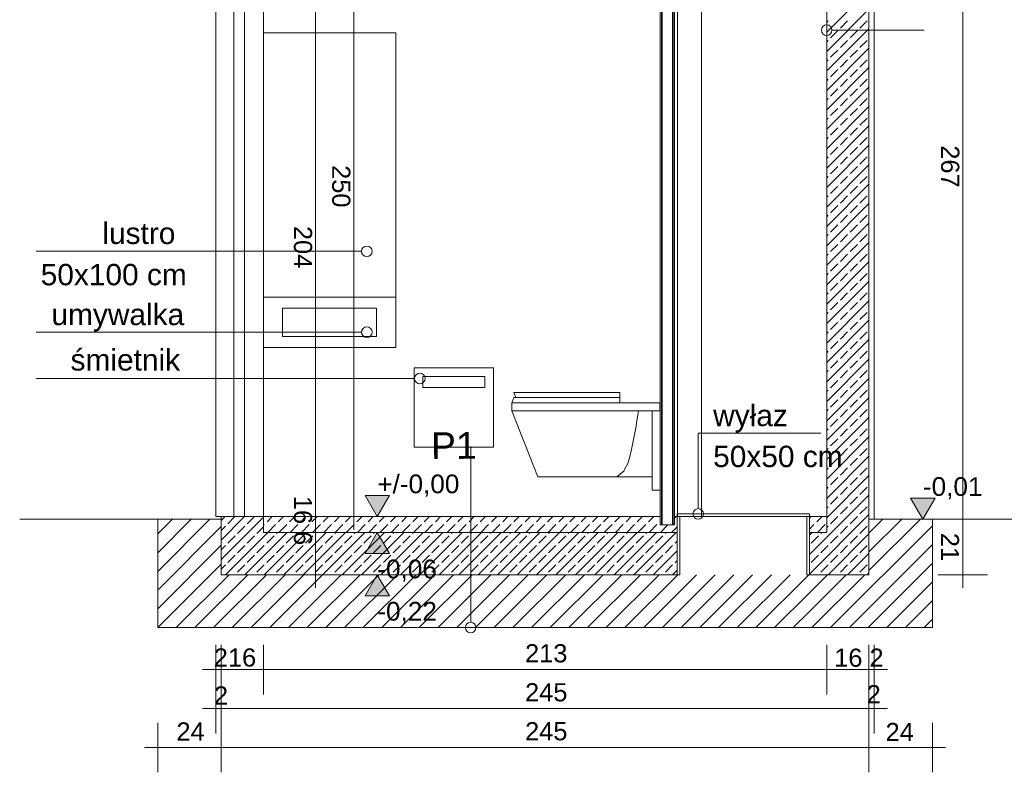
# Model space of a CAD drawing. Header units: metres. Extents: x 5507784 to 5508297, y 5948658 to 5948992.
# Tile 44 of 98: x 5507998.35 to 5508002.01, y 5948933.02 to 5948935.82. Entities that reach past the tile are written whole.
import ezdxf

# ---------------------------------------------------------------- set-up
doc = ezdxf.new("R2010")
doc.units = ezdxf.units.M
for name, color, linetype, true_color in [('PDF3_2D - Ogólne_Nr_Pióra__6', 7, 'CONTINUOUS', 0x21902f), ('PDF3__HELP_SO', 7, 'CONTINUOUS', 0xaaaaaa), ('PDF3_Konstrukcja - Ściany zew_Nr_pióra__107', 7, 'CONTINUOUS', 0xbfbfbf), ('PDF3_ZWYKŁA_Nr_Pióra__3', 7, 'CONTINUOUS', 0x21902f)]:
    doc.layers.add(name, color=color, linetype=linetype, true_color=true_color)
for name, color, linetype in [('PDF3_Drzwi ArchiCAD_Nr_Pióra__1', 7, 'CONTINUOUS'), ('PDF3_Text', 5, 'CONTINUOUS'), ('PDF3_Wymiarowanie - Ogólne', 5, 'CONTINUOUS'), ('PDF3_ZWYKŁA_Nr_Pióra__1', 7, 'CONTINUOUS')]:
    doc.layers.add(name, color=color, linetype=linetype)
doc.styles.add('PDF Arial', font='arial.ttf')

msp = doc.modelspace()

# ---------------------------------------------------------------- linework, layer by layer
at = {"layer": 'PDF3_2D - Ogólne_Nr_Pióra__6', "lineweight": 0}
for points in [[(5507999.6192, 5948934.9558), (5507998.9163, 5948934.9558)], [(5507999.6192, 5948934.6546), (5507998.9163, 5948934.6546)], [(5507999.8164, 5948934.482), (5507998.9163, 5948934.482)], [(5508000.8722, 5948933.9972), (5508000.8722, 5948934.2784)]]:
    msp.add_lwpolyline(points, dxfattribs=at)
for centre in [(5507999.6388, 5948934.9558), (5507999.6389, 5948934.6546), (5507999.8361, 5948934.482), (5508000.8722, 5948933.9775)]:
    msp.add_circle(centre, 0.0197, dxfattribs=at)
at = {"layer": 'PDF3_2D - Ogólne_Nr_Pióra__6', "color": 7, "lineweight": 0}
for centre in [(5507999.6388, 5948934.9558), (5507999.6388, 5948934.6546), (5507999.8361, 5948934.482), (5508000.8722, 5948933.9775)]:
    msp.add_circle(centre, 0.0197, dxfattribs=at)
at = {"layer": 'PDF3__HELP_SO', "lineweight": 13}
for points in [[(5508000.7955, 5948936.4283), (5508000.7955, 5948933.9677)], [(5508000.884, 5948936.4283), (5508000.884, 5948933.9677)], [(5508000.5808, 5948934.4106), (5508000.5808, 5948934.4303), (5508000.5487, 5948934.4303), (5508000.5097, 5948934.4303), (5508000.469, 5948934.4303), (5508000.4272, 5948934.4303), (5508000.3872, 5948934.4303), (5508000.3475, 5948934.4303), (5508000.3087, 5948934.4303), (5508000.2717, 5948934.4303), (5508000.2366, 5948934.4303), (5508000.2094, 5948934.4303), (5508000.1922, 5948934.4303), (5508000.1864, 5948934.4303), (5508000.1933, 5948934.4106)], [(5508000.7297, 5948934.3614), (5508000.7297, 5948934.3909), (5508000.428, 5948934.3909), (5508000.387, 5948934.3909), (5508000.3461, 5948934.3909), (5508000.3063, 5948934.3909), (5508000.2683, 5948934.3909), (5508000.2314, 5948934.3909), (5508000.2028, 5948934.3909), (5508000.1847, 5948934.3909), (5508000.1786, 5948934.3909), (5508000.1864, 5948934.4106), (5508000.1922, 5948934.4106), (5508000.2094, 5948934.4106), (5508000.2366, 5948934.4106), (5508000.2717, 5948934.4106), (5508000.3087, 5948934.4106), (5508000.3475, 5948934.4106), (5508000.3872, 5948934.4106), (5508000.4272, 5948934.4106), (5508000.469, 5948934.4106), (5508000.5097, 5948934.4106), (5508000.5487, 5948934.4106), (5508000.5808, 5948934.4106), (5508000.5808, 5948934.3909)], [(5508000.7009, 5948934.1153), (5508000.5695, 5948934.1153), (5508000.5531, 5948934.1153), (5508000.5083, 5948934.1153), (5508000.4632, 5948934.1153), (5508000.4177, 5948934.1153), (5508000.3903, 5948934.1153), (5508000.3631, 5948934.1153), (5508000.3366, 5948934.1153), (5508000.3113, 5948934.1153), (5508000.2966, 5948934.1153), (5508000.2852, 5948934.1153), (5508000.278, 5948934.1153), (5508000.2755, 5948934.1153), (5508000.1786, 5948934.3614), (5508000.1786, 5948934.3909)], [(5508000.7009, 5948934.3614), (5508000.7009, 5948934.0661), (5508000.7302, 5948934.0661), (5508000.7302, 5948934.3614), (5508000.7292, 5948934.3614), (5508000.428, 5948934.3614), (5508000.387, 5948934.3614), (5508000.3461, 5948934.3614), (5508000.3063, 5948934.3614), (5508000.2683, 5948934.3614), (5508000.2314, 5948934.3614), (5508000.2028, 5948934.3614), (5508000.1847, 5948934.3614), (5508000.1786, 5948934.3614)], [(5508000.5695, 5948934.1153), (5508000.5949, 5948934.1363), (5508000.5989, 5948934.1456), (5508000.6098, 5948934.165), (5508000.616, 5948934.1869), (5508000.6244, 5948934.2171), (5508000.6398, 5948934.2983), (5508000.6429, 5948934.3162), (5508000.6495, 5948934.3614)]]:
    msp.add_lwpolyline(points, dxfattribs=at)
for points in [[(5507999.746, 5948934.7849), (5507999.2539, 5948934.7849), (5507999.2539, 5948935.7691), (5507999.746, 5948935.7691)], [(5507999.746, 5948934.7849), (5507999.746, 5948934.598), (5507999.2539, 5948934.598), (5507999.2539, 5948934.7849)], [(5507999.6752, 5948934.7439), (5507999.6752, 5948934.6389), (5507999.3247, 5948934.6389), (5507999.3247, 5948934.7439)], [(5508000.1102, 5948934.5214), (5508000.1102, 5948934.2261), (5507999.8149, 5948934.2261), (5507999.8149, 5948934.5214)], [(5507999.8471, 5948934.4892), (5507999.8471, 5948934.4486), (5508000.0779, 5948934.4486), (5508000.0779, 5948934.4892)]]:
    msp.add_lwpolyline(points, close=True, dxfattribs=at)
at = {"layer": 'PDF3_Drzwi ArchiCAD_Nr_Pióra__1', "lineweight": 0}
msp.add_lwpolyline([(5507999.1441, 5948933.9677), (5507999.1441, 5948935.9347), (5507999.1835, 5948935.9347), (5507999.1835, 5948933.9677)], dxfattribs=at)
at = {"layer": 'PDF3_Konstrukcja - Ściany zew_Nr_pióra__107', "lineweight": 0}
for points in [[(5508001.5078, 5948935.9296), (5508001.3503, 5948935.7722)], [(5508001.5078, 5948935.8572), (5508001.3503, 5948935.6998)], [(5508001.356, 5948935.814), (5508001.3503, 5948935.8083)], [(5508001.4284, 5948935.814), (5508001.4012, 5948935.7869)], [(5508001.5008, 5948935.814), (5508001.4736, 5948935.7869)], [(5508001.5078, 5948935.7849), (5508001.3503, 5948935.6274)], [(5508001.3922, 5948935.7778), (5508001.3651, 5948935.7507)], [(5508001.4646, 5948935.7778), (5508001.4374, 5948935.7507)], [(5508001.356, 5948935.7416), (5508001.3503, 5948935.736)], [(5508001.4284, 5948935.7416), (5508001.4012, 5948935.7145)], [(5508001.5008, 5948935.7416), (5508001.4736, 5948935.7145)], [(5508001.5078, 5948935.7125), (5508001.3503, 5948935.555)], [(5508001.3922, 5948935.7055), (5508001.3651, 5948935.6783)], [(5508001.4646, 5948935.7055), (5508001.4374, 5948935.6783)], [(5508001.356, 5948935.6693), (5508001.3503, 5948935.6636)], [(5508001.4284, 5948935.6693), (5508001.4012, 5948935.6421)], [(5508001.5008, 5948935.6693), (5508001.4736, 5948935.6421)], [(5508001.5078, 5948935.6401), (5508001.3503, 5948935.4826)], [(5508001.3922, 5948935.6331), (5508001.3651, 5948935.6059)], [(5508001.4646, 5948935.6331), (5508001.4374, 5948935.6059)], [(5508001.356, 5948935.5969), (5508001.3503, 5948935.5912)], [(5508001.4284, 5948935.5969), (5508001.4012, 5948935.5697)], [(5508001.5008, 5948935.5969), (5508001.4736, 5948935.5697)], [(5508001.5078, 5948935.5677), (5508001.3503, 5948935.4102)], [(5508001.3922, 5948935.5607), (5508001.3651, 5948935.5335)], [(5508001.4646, 5948935.5607), (5508001.4374, 5948935.5335)], [(5508001.356, 5948935.5245), (5508001.3503, 5948935.5188)], [(5508001.4284, 5948935.5245), (5508001.4012, 5948935.4974)], [(5508001.5008, 5948935.5245), (5508001.4736, 5948935.4974)], [(5508001.5078, 5948935.4953), (5508001.3503, 5948935.3379)], [(5508001.3922, 5948935.4883), (5508001.3651, 5948935.4612)], [(5508001.4646, 5948935.4883), (5508001.4374, 5948935.4612)], [(5508001.356, 5948935.4521), (5508001.3503, 5948935.4464)], [(5508001.4284, 5948935.4521), (5508001.4012, 5948935.425)], [(5508001.5008, 5948935.4521), (5508001.4736, 5948935.425)], [(5508001.5078, 5948935.423), (5508001.3503, 5948935.2655)], [(5508001.3922, 5948935.4159), (5508001.3651, 5948935.3888)], [(5508001.4646, 5948935.4159), (5508001.4374, 5948935.3888)], [(5508001.356, 5948935.3797), (5508001.3503, 5948935.374)], [(5508001.4284, 5948935.3797), (5508001.4012, 5948935.3526)], [(5508001.5008, 5948935.3797), (5508001.4736, 5948935.3526)], [(5508001.5078, 5948935.3506), (5508001.3503, 5948935.1931)], [(5508001.3922, 5948935.3435), (5508001.3651, 5948935.3164)], [(5508001.4646, 5948935.3435), (5508001.4374, 5948935.3164)], [(5508001.356, 5948935.3074), (5508001.3503, 5948935.3017)], [(5508001.4284, 5948935.3074), (5508001.4012, 5948935.2802)], [(5508001.5008, 5948935.3074), (5508001.4736, 5948935.2802)], [(5508001.5078, 5948935.2782), (5508001.3503, 5948935.1207)], [(5508001.3922, 5948935.2712), (5508001.3651, 5948935.244)], [(5508001.4646, 5948935.2712), (5508001.4374, 5948935.244)], [(5508001.356, 5948935.235), (5508001.3503, 5948935.2293)], [(5508001.4284, 5948935.235), (5508001.4012, 5948935.2078)], [(5508001.5008, 5948935.235), (5508001.4736, 5948935.2078)], [(5508001.5078, 5948935.2058), (5508001.3503, 5948935.0483)], [(5508001.3922, 5948935.1988), (5508001.3651, 5948935.1716)], [(5508001.4646, 5948935.1988), (5508001.4374, 5948935.1716)], [(5508001.356, 5948935.1626), (5508001.3503, 5948935.1569)], [(5508001.4284, 5948935.1626), (5508001.4012, 5948935.1355)], [(5508001.5008, 5948935.1626), (5508001.4736, 5948935.1355)], [(5508001.5078, 5948935.1334), (5508001.3503, 5948934.9759)], [(5508001.3922, 5948935.1264), (5508001.3651, 5948935.0993)], [(5508001.4646, 5948935.1264), (5508001.4374, 5948935.0993)], [(5508001.356, 5948935.0902), (5508001.3503, 5948935.0845)], [(5508001.4284, 5948935.0902), (5508001.4012, 5948935.0631)], [(5508001.5008, 5948935.0902), (5508001.4736, 5948935.0631)], [(5508001.5078, 5948935.061), (5508001.3503, 5948934.9036)], [(5508001.3922, 5948935.054), (5508001.3651, 5948935.0269)], [(5508001.4646, 5948935.054), (5508001.4374, 5948935.0269)], [(5508001.356, 5948935.0178), (5508001.3503, 5948935.0122)], [(5508001.4284, 5948935.0178), (5508001.4012, 5948934.9907)], [(5508001.5008, 5948935.0178), (5508001.4736, 5948934.9907)], [(5508001.5078, 5948934.9887), (5508001.3503, 5948934.8312)], [(5508001.3922, 5948934.9816), (5508001.3651, 5948934.9545)], [(5508001.4646, 5948934.9816), (5508001.4374, 5948934.9545)], [(5508001.356, 5948934.9455), (5508001.3503, 5948934.9398)], [(5508001.4284, 5948934.9455), (5508001.4012, 5948934.9183)], [(5508001.5008, 5948934.9455), (5508001.4736, 5948934.9183)], [(5508001.5078, 5948934.9163), (5508001.3503, 5948934.7588)], [(5508001.3922, 5948934.9093), (5508001.3651, 5948934.8821)], [(5508001.4646, 5948934.9093), (5508001.4374, 5948934.8821)], [(5508001.356, 5948934.8731), (5508001.3503, 5948934.8674)], [(5508001.4284, 5948934.8731), (5508001.4012, 5948934.8459)], [(5508001.5008, 5948934.8731), (5508001.4736, 5948934.8459)], [(5508001.5078, 5948934.8439), (5508001.3503, 5948934.6864)], [(5508001.3922, 5948934.8369), (5508001.3651, 5948934.8097)], [(5508001.4646, 5948934.8369), (5508001.4374, 5948934.8097)], [(5508001.356, 5948934.8007), (5508001.3503, 5948934.795)], [(5508001.4284, 5948934.8007), (5508001.4012, 5948934.7735)], [(5508001.5008, 5948934.8007), (5508001.4736, 5948934.7735)], [(5508001.5078, 5948934.7715), (5508001.3503, 5948934.614)], [(5508001.3922, 5948934.7645), (5508001.3651, 5948934.7374)], [(5508001.4646, 5948934.7645), (5508001.4374, 5948934.7374)], [(5508001.356, 5948934.7283), (5508001.3503, 5948934.7226)], [(5508001.4284, 5948934.7283), (5508001.4012, 5948934.7012)], [(5508001.5008, 5948934.7283), (5508001.4736, 5948934.7012)], [(5508001.5078, 5948934.6991), (5508001.3503, 5948934.5417)], [(5508001.3922, 5948934.6921), (5508001.3651, 5948934.665)], [(5508001.4646, 5948934.6921), (5508001.4374, 5948934.665)], [(5508001.356, 5948934.6559), (5508001.3503, 5948934.6502)], [(5508001.4284, 5948934.6559), (5508001.4012, 5948934.6288)], [(5508001.5008, 5948934.6559), (5508001.4736, 5948934.6288)], [(5508001.5078, 5948934.6268), (5508001.3503, 5948934.4693)], [(5508001.3922, 5948934.6197), (5508001.3651, 5948934.5926)], [(5508001.4646, 5948934.6197), (5508001.4374, 5948934.5926)], [(5508001.356, 5948934.5835), (5508001.3503, 5948934.5779)], [(5508001.4284, 5948934.5835), (5508001.4012, 5948934.5564)], [(5508001.5008, 5948934.5835), (5508001.4736, 5948934.5564)], [(5508001.5078, 5948934.5544), (5508001.3503, 5948934.3969)], [(5508001.3922, 5948934.5474), (5508001.3651, 5948934.5202)], [(5508001.4646, 5948934.5474), (5508001.4374, 5948934.5202)], [(5508001.356, 5948934.5112), (5508001.3503, 5948934.5055)], [(5508001.4284, 5948934.5112), (5508001.4012, 5948934.484)], [(5508001.5008, 5948934.5112), (5508001.4736, 5948934.484)], [(5508001.5078, 5948934.482), (5508001.3503, 5948934.3245)], [(5508001.3922, 5948934.475), (5508001.3651, 5948934.4478)], [(5508001.4646, 5948934.475), (5508001.4374, 5948934.4478)], [(5508001.356, 5948934.4388), (5508001.3503, 5948934.4331)], [(5508001.4284, 5948934.4388), (5508001.4012, 5948934.4116)], [(5508001.5008, 5948934.4388), (5508001.4736, 5948934.4116)], [(5508001.5078, 5948934.4096), (5508001.3503, 5948934.2521)], [(5508001.3922, 5948934.4026), (5508001.3651, 5948934.3755)], [(5508001.4646, 5948934.4026), (5508001.4374, 5948934.3755)], [(5508001.356, 5948934.3664), (5508001.3503, 5948934.3607)], [(5508001.4284, 5948934.3664), (5508001.4012, 5948934.3393)], [(5508001.5008, 5948934.3664), (5508001.4736, 5948934.3393)], [(5508001.5078, 5948934.3372), (5508001.3503, 5948934.1798)], [(5508001.3922, 5948934.3302), (5508001.3651, 5948934.3031)], [(5508001.4646, 5948934.3302), (5508001.4374, 5948934.3031)], [(5508001.356, 5948934.294), (5508001.3503, 5948934.2883)], [(5508001.4284, 5948934.294), (5508001.4012, 5948934.2669)], [(5508001.5008, 5948934.294), (5508001.4736, 5948934.2669)], [(5508001.5078, 5948934.2649), (5508001.3503, 5948934.1074)], [(5508001.3922, 5948934.2578), (5508001.3651, 5948934.2307)], [(5508001.4646, 5948934.2578), (5508001.4374, 5948934.2307)], [(5508001.356, 5948934.2216), (5508001.3503, 5948934.2159)], [(5508001.5078, 5948934.1925), (5508001.3503, 5948934.035)], [(5508001.4284, 5948934.2216), (5508001.4012, 5948934.1945)], [(5508001.5008, 5948934.2216), (5508001.4736, 5948934.1945)], [(5508001.3922, 5948934.1855), (5508001.3651, 5948934.1583)], [(5508001.4646, 5948934.1855), (5508001.4374, 5948934.1583)], [(5508001.356, 5948934.1493), (5508001.3503, 5948934.1436)], [(5508001.5078, 5948934.1201), (5508001.3503, 5948933.9626)], [(5508001.4284, 5948934.1493), (5508001.4012, 5948934.1221)], [(5508001.5008, 5948934.1493), (5508001.4736, 5948934.1221)], [(5508001.3922, 5948934.1131), (5508001.3651, 5948934.0859)], [(5508001.4646, 5948934.1131), (5508001.4374, 5948934.0859)], [(5508001.5078, 5948934.0477), (5508001.2859, 5948933.8258)], [(5508001.356, 5948934.0769), (5508001.3503, 5948934.0712)], [(5508001.4284, 5948934.0769), (5508001.4012, 5948934.0497)], [(5508001.5008, 5948934.0769), (5508001.4736, 5948934.0497)], [(5508001.3922, 5948934.0407), (5508001.3651, 5948934.0135)], [(5508001.4646, 5948934.0407), (5508001.4374, 5948934.0135)], [(5508001.5078, 5948933.9753), (5508001.2859, 5948933.7534)], [(5508001.356, 5948934.0045), (5508001.3503, 5948933.9988)], [(5508001.4284, 5948934.0045), (5508001.4012, 5948933.9774)], [(5508001.5008, 5948934.0045), (5508001.4736, 5948933.9774)], [(5507999.0544, 5948933.9578), (5507998.8602, 5948933.7636)], [(5507998.9848, 5948933.9578), (5507998.8602, 5948933.8332)], [(5507998.9152, 5948933.9578), (5507998.8602, 5948933.9028)], [(5507999.1839, 5948933.9677), (5507999.0964, 5948933.8801)], [(5507999.1115, 5948933.9677), (5507999.0964, 5948933.9525)], [(5507999.2539, 5948933.9652), (5507999.0964, 5948933.8077)], [(5507999.1477, 5948933.9677), (5507999.1212, 5948933.9412)], [(5507999.2201, 5948933.9677), (5507999.1936, 5948933.9412)], [(5507999.257, 5948933.9377), (5507999.2539, 5948933.9346)], [(5507999.2869, 5948933.9677), (5507999.2674, 5948933.9481)], [(5507999.2987, 5948933.9377), (5507999.2696, 5948933.9086)], [(5507999.3287, 5948933.9677), (5507999.3092, 5948933.9481)], [(5507999.3405, 5948933.9377), (5507999.3114, 5948933.9086)], [(5507999.3705, 5948933.9677), (5507999.3509, 5948933.9481)], [(5507999.3822, 5948933.9377), (5507999.3532, 5948933.9086)], [(5507999.4122, 5948933.9677), (5507999.3927, 5948933.9481)], [(5507999.424, 5948933.9377), (5507999.3949, 5948933.9086)], [(5507999.454, 5948933.9677), (5507999.4345, 5948933.9481)], [(5507999.4658, 5948933.9377), (5507999.4367, 5948933.9086)], [(5507999.4957, 5948933.9677), (5507999.4762, 5948933.9481)], [(5507999.5075, 5948933.9377), (5507999.4784, 5948933.9086)], [(5507999.5375, 5948933.9677), (5507999.518, 5948933.9481)], [(5507999.5493, 5948933.9377), (5507999.5202, 5948933.9086)], [(5507999.5793, 5948933.9677), (5507999.5597, 5948933.9481)], [(5507999.591, 5948933.9377), (5507999.562, 5948933.9086)], [(5507999.621, 5948933.9677), (5507999.6015, 5948933.9481)], [(5507999.6328, 5948933.9377), (5507999.6037, 5948933.9086)], [(5507999.6628, 5948933.9677), (5507999.6432, 5948933.9481)], [(5507999.6746, 5948933.9377), (5507999.6455, 5948933.9086)], [(5507999.7045, 5948933.9677), (5507999.685, 5948933.9481)], [(5507999.7163, 5948933.9377), (5507999.6872, 5948933.9086)], [(5507999.7463, 5948933.9677), (5507999.7268, 5948933.9481)], [(5507999.7581, 5948933.9377), (5507999.729, 5948933.9086)], [(5507999.788, 5948933.9677), (5507999.7685, 5948933.9481)], [(5507999.7998, 5948933.9377), (5507999.7708, 5948933.9086)], [(5507999.8298, 5948933.9677), (5507999.8103, 5948933.9481)], [(5507999.8416, 5948933.9377), (5507999.8125, 5948933.9086)], [(5507999.8716, 5948933.9677), (5507999.852, 5948933.9481)], [(5507999.8833, 5948933.9377), (5507999.8543, 5948933.9086)], [(5507999.9133, 5948933.9677), (5507999.8938, 5948933.9481)], [(5507999.9251, 5948933.9377), (5507999.896, 5948933.9086)], [(5507999.9551, 5948933.9677), (5507999.9356, 5948933.9481)], [(5507999.9669, 5948933.9377), (5507999.9378, 5948933.9086)], [(5507999.9968, 5948933.9677), (5507999.9773, 5948933.9481)], [(5508000.0086, 5948933.9377), (5507999.9795, 5948933.9086)], [(5508000.0386, 5948933.9677), (5508000.0191, 5948933.9481)], [(5508000.0504, 5948933.9377), (5508000.0213, 5948933.9086)], [(5508000.0804, 5948933.9677), (5508000.0608, 5948933.9481)], [(5508000.0921, 5948933.9377), (5508000.0631, 5948933.9086)], [(5508000.1221, 5948933.9677), (5508000.1026, 5948933.9481)], [(5508000.1339, 5948933.9377), (5508000.1048, 5948933.9086)], [(5508000.1639, 5948933.9677), (5508000.1443, 5948933.9481)], [(5508000.1757, 5948933.9377), (5508000.1466, 5948933.9086)], [(5508000.2056, 5948933.9677), (5508000.1861, 5948933.9481)], [(5508000.2174, 5948933.9377), (5508000.1883, 5948933.9086)], [(5508000.3845, 5948933.9377), (5508000.3554, 5948933.9086), (5508000.1979, 5948933.7511)], [(5508000.2474, 5948933.9677), (5508000.2279, 5948933.9481)], [(5508000.2592, 5948933.9377), (5508000.2301, 5948933.9086)], [(5508000.2891, 5948933.9677), (5508000.2696, 5948933.9481)], [(5508000.3009, 5948933.9377), (5508000.2719, 5948933.9086)], [(5508000.3309, 5948933.9677), (5508000.3114, 5948933.9481)], [(5508000.3427, 5948933.9377), (5508000.3136, 5948933.9086)], [(5508000.3727, 5948933.9677), (5508000.3531, 5948933.9481)], [(5508000.4144, 5948933.9677), (5508000.3949, 5948933.9481)], [(5508000.4262, 5948933.9377), (5508000.3971, 5948933.9086)], [(5508000.4562, 5948933.9677), (5508000.4366, 5948933.9481)], [(5508000.468, 5948933.9377), (5508000.4389, 5948933.9086)], [(5508000.4979, 5948933.9677), (5508000.4784, 5948933.9481)], [(5508000.5097, 5948933.9377), (5508000.4806, 5948933.9086)], [(5508000.5397, 5948933.9677), (5508000.5202, 5948933.9481)], [(5508000.5515, 5948933.9377), (5508000.5224, 5948933.9086)], [(5508000.5814, 5948933.9677), (5508000.5619, 5948933.9481)], [(5508000.5932, 5948933.9377), (5508000.5642, 5948933.9086)], [(5508000.6232, 5948933.9677), (5508000.6037, 5948933.9481)], [(5508000.635, 5948933.9377), (5508000.6059, 5948933.9086)], [(5508000.665, 5948933.9677), (5508000.6454, 5948933.9481)], [(5508000.6768, 5948933.9377), (5508000.6477, 5948933.9086)], [(5508000.7067, 5948933.9677), (5508000.6872, 5948933.9481)], [(5508000.7185, 5948933.9377), (5508000.6894, 5948933.9086)], [(5508000.7302, 5948933.9494), (5508000.729, 5948933.9481)], [(5508000.7594, 5948933.9368), (5508000.7312, 5948933.9086)], [(5508000.7902, 5948933.9677), (5508000.7839, 5948933.9613)], [(5508001.2859, 5948933.9622), (5508001.2913, 5948933.9677)], [(5508001.2859, 5948933.9204), (5508001.3031, 5948933.9377)], [(5508001.3136, 5948933.9481), (5508001.3331, 5948933.9677)], [(5508001.3158, 5948933.9086), (5508001.3449, 5948933.9377)], [(5508001.3922, 5948933.9683), (5508001.3651, 5948933.9412)], [(5508001.4646, 5948933.9683), (5508001.4374, 5948933.9412)], [(5508001.6991, 5948933.9578), (5508001.5078, 5948933.7665)], [(5508001.6295, 5948933.9578), (5508001.5078, 5948933.8361)], [(5508001.5599, 5948933.9578), (5508001.5078, 5948933.9057)], [(5507999.0964, 5948933.9302), (5507998.8602, 5948933.694)], [(5507999.1122, 5948933.9321), (5507999.0964, 5948933.9163)], [(5507999.2696, 5948933.9086), (5507999.1122, 5948933.7511)], [(5507999.1846, 5948933.9321), (5507999.1574, 5948933.905)], [(5507999.342, 5948933.9086), (5507999.1845, 5948933.7511)], [(5507999.2539, 5948933.929), (5507999.2298, 5948933.905)], [(5507999.4144, 5948933.9086), (5507999.2569, 5948933.7511)], [(5507999.3058, 5948933.9086), (5507999.3022, 5948933.905)], [(5507999.4868, 5948933.9086), (5507999.3293, 5948933.7511)], [(5507999.3782, 5948933.9086), (5507999.3746, 5948933.905)], [(5507999.5592, 5948933.9086), (5507999.4017, 5948933.7511)], [(5507999.4506, 5948933.9086), (5507999.447, 5948933.905)], [(5507999.6315, 5948933.9086), (5507999.4741, 5948933.7511)], [(5507999.523, 5948933.9086), (5507999.5193, 5948933.905)], [(5507999.7039, 5948933.9086), (5507999.5464, 5948933.7511)], [(5507999.5954, 5948933.9086), (5507999.5917, 5948933.905)], [(5507999.7763, 5948933.9086), (5507999.6188, 5948933.7511)], [(5507999.6677, 5948933.9086), (5507999.6641, 5948933.905)], [(5507999.8487, 5948933.9086), (5507999.6912, 5948933.7511)], [(5507999.7401, 5948933.9086), (5507999.7365, 5948933.905)], [(5507999.9211, 5948933.9086), (5507999.7636, 5948933.7511)], [(5507999.8125, 5948933.9086), (5507999.8089, 5948933.905)], [(5507999.9934, 5948933.9086), (5507999.836, 5948933.7511)], [(5507999.8849, 5948933.9086), (5507999.8812, 5948933.905)], [(5508000.0658, 5948933.9086), (5507999.9083, 5948933.7511)], [(5507999.9572, 5948933.9086), (5507999.9536, 5948933.905)], [(5508000.1382, 5948933.9086), (5507999.9807, 5948933.7511)], [(5508000.0296, 5948933.9086), (5508000.026, 5948933.905)], [(5508000.2106, 5948933.9086), (5508000.0531, 5948933.7511)], [(5508000.102, 5948933.9086), (5508000.0984, 5948933.905)], [(5508000.283, 5948933.9086), (5508000.1255, 5948933.7511)], [(5508000.1744, 5948933.9086), (5508000.1708, 5948933.905)], [(5508000.2468, 5948933.9086), (5508000.2432, 5948933.905)], [(5508000.4277, 5948933.9086), (5508000.2703, 5948933.7511)], [(5508000.3192, 5948933.9086), (5508000.3155, 5948933.905)], [(5508000.5001, 5948933.9086), (5508000.3426, 5948933.7511)], [(5508000.3915, 5948933.9086), (5508000.3879, 5948933.905)], [(5508000.5725, 5948933.9086), (5508000.415, 5948933.7511)], [(5508000.4639, 5948933.9086), (5508000.4603, 5948933.905)], [(5508000.6449, 5948933.9086), (5508000.4874, 5948933.7511)], [(5508000.5363, 5948933.9086), (5508000.5327, 5948933.905)], [(5508000.7172, 5948933.9086), (5508000.5598, 5948933.7511)], [(5508000.6087, 5948933.9086), (5508000.6051, 5948933.905)], [(5508000.7896, 5948933.9086), (5508000.6322, 5948933.7511)], [(5508000.6811, 5948933.9086), (5508000.6774, 5948933.905)], [(5508000.7534, 5948933.9086), (5508000.7498, 5948933.905)], [(5508000.7937, 5948933.9294), (5508000.7729, 5948933.9086)], [(5508001.2963, 5948933.9086), (5508001.2859, 5948933.8982)], [(5508001.3325, 5948933.9086), (5508001.3289, 5948933.905)], [(5508001.356, 5948933.9321), (5508001.3503, 5948933.9264)], [(5508001.5078, 5948933.903), (5508001.356, 5948933.7511)], [(5508001.744, 5948933.9332), (5508001.3651, 5948933.5543)], [(5508001.4284, 5948933.9321), (5508001.4012, 5948933.905)], [(5508001.5008, 5948933.9321), (5508001.4736, 5948933.905)], [(5507999.1484, 5948933.8959), (5507999.1212, 5948933.8688)], [(5507999.2208, 5948933.8959), (5507999.1936, 5948933.8688)], [(5507999.2932, 5948933.8959), (5507999.266, 5948933.8688)], [(5507999.3655, 5948933.8959), (5507999.3384, 5948933.8688)], [(5507999.4379, 5948933.8959), (5507999.4108, 5948933.8688)], [(5507999.5103, 5948933.8959), (5507999.4832, 5948933.8688)], [(5507999.5827, 5948933.8959), (5507999.5555, 5948933.8688)], [(5507999.6551, 5948933.8959), (5507999.6279, 5948933.8688)], [(5507999.7274, 5948933.8959), (5507999.7003, 5948933.8688)], [(5507999.7998, 5948933.8959), (5507999.7727, 5948933.8688)], [(5507999.8722, 5948933.8959), (5507999.8451, 5948933.8688)], [(5507999.9446, 5948933.8959), (5507999.9174, 5948933.8688)], [(5508000.017, 5948933.8959), (5507999.9898, 5948933.8688)], [(5508000.0894, 5948933.8959), (5508000.0622, 5948933.8688)], [(5508000.1617, 5948933.8959), (5508000.1346, 5948933.8688)], [(5508000.2341, 5948933.8959), (5508000.207, 5948933.8688)], [(5508000.3065, 5948933.8959), (5508000.2794, 5948933.8688)], [(5508000.3789, 5948933.8959), (5508000.3517, 5948933.8688)], [(5508000.4512, 5948933.8959), (5508000.4241, 5948933.8688)], [(5508000.5236, 5948933.8959), (5508000.4965, 5948933.8688)], [(5508000.596, 5948933.8959), (5508000.5689, 5948933.8688)], [(5508000.6684, 5948933.8959), (5508000.6412, 5948933.8688)], [(5508000.7408, 5948933.8959), (5508000.7136, 5948933.8688)], [(5508000.7937, 5948933.8765), (5508000.786, 5948933.8688)], [(5508001.3198, 5948933.8959), (5508001.2927, 5948933.8688)], [(5508001.3922, 5948933.8959), (5508001.3651, 5948933.8688)], [(5508001.744, 5948933.8635), (5508001.4347, 5948933.5543)], [(5508001.4646, 5948933.8959), (5508001.4374, 5948933.8688)], [(5507999.0964, 5948933.8606), (5507998.8602, 5948933.6244)], [(5507999.1122, 5948933.8597), (5507999.0964, 5948933.8439)], [(5507999.1846, 5948933.8597), (5507999.1574, 5948933.8326)], [(5507999.257, 5948933.8597), (5507999.2298, 5948933.8326)], [(5507999.3293, 5948933.8597), (5507999.3022, 5948933.8326)], [(5507999.4017, 5948933.8597), (5507999.3746, 5948933.8326)], [(5507999.4741, 5948933.8597), (5507999.447, 5948933.8326)], [(5507999.5465, 5948933.8597), (5507999.5193, 5948933.8326)], [(5507999.6189, 5948933.8597), (5507999.5917, 5948933.8326)], [(5507999.6912, 5948933.8597), (5507999.6641, 5948933.8326)], [(5507999.7636, 5948933.8597), (5507999.7365, 5948933.8326)], [(5507999.836, 5948933.8597), (5507999.8089, 5948933.8326)], [(5507999.9084, 5948933.8597), (5507999.8812, 5948933.8326)], [(5507999.9808, 5948933.8597), (5507999.9536, 5948933.8326)], [(5508000.0532, 5948933.8597), (5508000.026, 5948933.8326)], [(5508000.1255, 5948933.8597), (5508000.0984, 5948933.8326)], [(5508000.1979, 5948933.8597), (5508000.1708, 5948933.8326)], [(5508000.2703, 5948933.8597), (5508000.2432, 5948933.8326)], [(5508000.3427, 5948933.8597), (5508000.3155, 5948933.8326)], [(5508000.4151, 5948933.8597), (5508000.3879, 5948933.8326)], [(5508000.4874, 5948933.8597), (5508000.4603, 5948933.8326)], [(5508000.5598, 5948933.8597), (5508000.5327, 5948933.8326)], [(5508000.6322, 5948933.8597), (5508000.6051, 5948933.8326)], [(5508000.7046, 5948933.8597), (5508000.6774, 5948933.8326)], [(5508000.7937, 5948933.8403), (5508000.7045, 5948933.7511)], [(5508000.777, 5948933.8597), (5508000.7498, 5948933.8326)], [(5508001.356, 5948933.8597), (5508001.3289, 5948933.8326)], [(5508001.4284, 5948933.8597), (5508001.4012, 5948933.8326)], [(5508001.5078, 5948933.8306), (5508001.4284, 5948933.7511)], [(5508001.5008, 5948933.8597), (5508001.4736, 5948933.8326)], [(5507999.0964, 5948933.791), (5507998.8602, 5948933.5548)], [(5507999.1484, 5948933.8235), (5507999.1212, 5948933.7964)], [(5507999.2208, 5948933.8235), (5507999.1936, 5948933.7964)], [(5507999.2932, 5948933.8235), (5507999.266, 5948933.7964)], [(5507999.3655, 5948933.8235), (5507999.3384, 5948933.7964)], [(5507999.4379, 5948933.8235), (5507999.4108, 5948933.7964)], [(5507999.5103, 5948933.8235), (5507999.4832, 5948933.7964)], [(5507999.5827, 5948933.8235), (5507999.5555, 5948933.7964)], [(5507999.6551, 5948933.8235), (5507999.6279, 5948933.7964)], [(5507999.7274, 5948933.8235), (5507999.7003, 5948933.7964)], [(5507999.7998, 5948933.8235), (5507999.7727, 5948933.7964)], [(5507999.8722, 5948933.8235), (5507999.8451, 5948933.7964)], [(5507999.9446, 5948933.8235), (5507999.9174, 5948933.7964)], [(5508000.017, 5948933.8235), (5507999.9898, 5948933.7964)], [(5508000.0894, 5948933.8235), (5508000.0622, 5948933.7964)], [(5508000.1617, 5948933.8235), (5508000.1346, 5948933.7964)], [(5508000.2341, 5948933.8235), (5508000.207, 5948933.7964)], [(5508000.3065, 5948933.8235), (5508000.2794, 5948933.7964)], [(5508000.3789, 5948933.8235), (5508000.3517, 5948933.7964)], [(5508000.4512, 5948933.8235), (5508000.4241, 5948933.7964)], [(5508000.5236, 5948933.8235), (5508000.4965, 5948933.7964)], [(5508000.596, 5948933.8235), (5508000.5689, 5948933.7964)], [(5508000.6684, 5948933.8235), (5508000.6412, 5948933.7964)], [(5508000.7408, 5948933.8235), (5508000.7136, 5948933.7964)], [(5508000.7937, 5948933.8041), (5508000.786, 5948933.7964)], [(5508001.3198, 5948933.8235), (5508001.2927, 5948933.7964)], [(5508001.3922, 5948933.8235), (5508001.3651, 5948933.7964)], [(5508001.4646, 5948933.8235), (5508001.4374, 5948933.7964)], [(5508001.744, 5948933.794), (5508001.5043, 5948933.5543)], [(5507999.1122, 5948933.7874), (5507999.0964, 5948933.7715)], [(5507999.1846, 5948933.7874), (5507999.1574, 5948933.7602)], [(5507999.257, 5948933.7874), (5507999.2298, 5948933.7602)], [(5507999.3293, 5948933.7874), (5507999.3022, 5948933.7602)], [(5507999.4017, 5948933.7874), (5507999.3746, 5948933.7602)], [(5507999.4741, 5948933.7874), (5507999.447, 5948933.7602)], [(5507999.5465, 5948933.7874), (5507999.5193, 5948933.7602)], [(5507999.6189, 5948933.7874), (5507999.5917, 5948933.7602)], [(5507999.6912, 5948933.7874), (5507999.6641, 5948933.7602)], [(5507999.7636, 5948933.7874), (5507999.7365, 5948933.7602)], [(5507999.836, 5948933.7874), (5507999.8089, 5948933.7602)], [(5507999.9084, 5948933.7874), (5507999.8812, 5948933.7602)], [(5507999.9808, 5948933.7874), (5507999.9536, 5948933.7602)], [(5508000.0532, 5948933.7874), (5508000.026, 5948933.7602)], [(5508000.1255, 5948933.7874), (5508000.0984, 5948933.7602)], [(5508000.1979, 5948933.7874), (5508000.1708, 5948933.7602)], [(5508000.2703, 5948933.7874), (5508000.2432, 5948933.7602)], [(5508000.3427, 5948933.7874), (5508000.3155, 5948933.7602)], [(5508000.4151, 5948933.7874), (5508000.3879, 5948933.7602)], [(5508000.4874, 5948933.7874), (5508000.4603, 5948933.7602)], [(5508000.5598, 5948933.7874), (5508000.5327, 5948933.7602)], [(5508000.6322, 5948933.7874), (5508000.6051, 5948933.7602)], [(5508000.7046, 5948933.7874), (5508000.6774, 5948933.7602)], [(5508000.777, 5948933.7874), (5508000.7498, 5948933.7602)], [(5508000.7937, 5948933.7679), (5508000.7769, 5948933.7511)], [(5508001.356, 5948933.7874), (5508001.3289, 5948933.7602)], [(5508001.4284, 5948933.7874), (5508001.4012, 5948933.7602)], [(5508001.5008, 5948933.7874), (5508001.4736, 5948933.7602)], [(5508001.5078, 5948933.7582), (5508001.5007, 5948933.7511)], [(5507999.1261, 5948933.7511), (5507998.9292, 5948933.5543)], [(5507999.1957, 5948933.7511), (5507998.9988, 5948933.5543)], [(5507999.2653, 5948933.7511), (5507999.0684, 5948933.5543)], [(5507999.3349, 5948933.7511), (5507999.138, 5948933.5543)], [(5507999.1484, 5948933.7512), (5507999.1483, 5948933.7511)], [(5507999.4045, 5948933.7511), (5507999.2076, 5948933.5543)], [(5507999.2208, 5948933.7512), (5507999.2207, 5948933.7511)], [(5507999.4741, 5948933.7511), (5507999.2772, 5948933.5543)], [(5507999.2932, 5948933.7512), (5507999.2931, 5948933.7511)], [(5507999.5437, 5948933.7511), (5507999.3468, 5948933.5543)], [(5507999.3655, 5948933.7512), (5507999.3655, 5948933.7511)], [(5507999.6133, 5948933.7511), (5507999.4164, 5948933.5543)], [(5507999.4379, 5948933.7512), (5507999.4379, 5948933.7511)], [(5507999.6829, 5948933.7511), (5507999.486, 5948933.5543)], [(5507999.5103, 5948933.7512), (5507999.5102, 5948933.7511)], [(5507999.7525, 5948933.7511), (5507999.5556, 5948933.5543)], [(5507999.5827, 5948933.7512), (5507999.5826, 5948933.7511)], [(5507999.8221, 5948933.7511), (5507999.6252, 5948933.5543)], [(5507999.6551, 5948933.7512), (5507999.655, 5948933.7511)], [(5507999.8917, 5948933.7511), (5507999.6948, 5948933.5543)], [(5507999.7274, 5948933.7512), (5507999.7274, 5948933.7511)], [(5507999.9612, 5948933.7511), (5507999.7644, 5948933.5543)], [(5507999.7998, 5948933.7512), (5507999.7998, 5948933.7511)], [(5508000.0309, 5948933.7511), (5507999.834, 5948933.5543)], [(5507999.8722, 5948933.7512), (5507999.8721, 5948933.7511)], [(5508000.1004, 5948933.7511), (5507999.9036, 5948933.5543)], [(5507999.9446, 5948933.7512), (5507999.9445, 5948933.7511)], [(5508000.17, 5948933.7511), (5507999.9732, 5948933.5543)], [(5508000.017, 5948933.7512), (5508000.0169, 5948933.7511)], [(5508000.2396, 5948933.7511), (5508000.0428, 5948933.5543)], [(5508000.0894, 5948933.7512), (5508000.0893, 5948933.7511)], [(5508000.3092, 5948933.7511), (5508000.1124, 5948933.5543)], [(5508000.1617, 5948933.7512), (5508000.1617, 5948933.7511)], [(5508000.3788, 5948933.7511), (5508000.182, 5948933.5543)], [(5508000.2341, 5948933.7512), (5508000.2341, 5948933.7511)], [(5508000.4484, 5948933.7511), (5508000.2516, 5948933.5543)], [(5508000.3065, 5948933.7512), (5508000.3064, 5948933.7511)], [(5508000.518, 5948933.7511), (5508000.3212, 5948933.5543)], [(5508000.3789, 5948933.7512), (5508000.3788, 5948933.7511)], [(5508000.5876, 5948933.7511), (5508000.3908, 5948933.5543)], [(5508000.4512, 5948933.7512), (5508000.4512, 5948933.7511)], [(5508000.6572, 5948933.7511), (5508000.4604, 5948933.5543)], [(5508000.5236, 5948933.7512), (5508000.5236, 5948933.7511)], [(5508000.7268, 5948933.7511), (5508000.53, 5948933.5543)], [(5508000.596, 5948933.7512), (5508000.596, 5948933.7511)], [(5508000.7964, 5948933.7511), (5508000.5996, 5948933.5543)], [(5508000.6684, 5948933.7512), (5508000.6684, 5948933.7511)], [(5508000.866, 5948933.7511), (5508000.6692, 5948933.5543)], [(5508000.9356, 5948933.7511), (5508000.7388, 5948933.5543)], [(5508000.7408, 5948933.7512), (5508000.7407, 5948933.7511)], [(5508001.0052, 5948933.7511), (5508000.8084, 5948933.5543)], [(5508001.0748, 5948933.7511), (5508000.878, 5948933.5543)], [(5508001.1444, 5948933.7511), (5508000.9475, 5948933.5543)], [(5508001.214, 5948933.7511), (5508001.0172, 5948933.5543)], [(5508001.2836, 5948933.7511), (5508001.0868, 5948933.5543)], [(5508001.3532, 5948933.7511), (5508001.2859, 5948933.6838), (5508001.1563, 5948933.5543)], [(5508001.4228, 5948933.7511), (5508001.2859, 5948933.6142), (5508001.226, 5948933.5543)], [(5508001.4924, 5948933.7511), (5508001.2955, 5948933.5543)], [(5508001.3198, 5948933.7512), (5508001.3198, 5948933.7511)], [(5508001.3922, 5948933.7512), (5508001.3922, 5948933.7511)], [(5508001.4646, 5948933.7512), (5508001.4645, 5948933.7511)], [(5508001.744, 5948933.7244), (5508001.5739, 5948933.5543)], [(5508001.744, 5948933.6548), (5508001.6435, 5948933.5543)], [(5508001.744, 5948933.5852), (5508001.7131, 5948933.5543)]]:
    msp.add_lwpolyline(points, dxfattribs=at)
at = {"layer": 'PDF3_Wymiarowanie - Ogólne', "lineweight": 0}
for points in [[(5507999.4479, 5948933.7019), (5507999.4479, 5948933.7757), (5507999.4479, 5948933.9332), (5507999.4479, 5948933.9923), (5507999.4479, 5948936.0001), (5507999.4479, 5948936.4529), (5507999.4479, 5948936.5612), (5507999.4479, 5948936.635)], [(5508001.8571, 5948933.7019), (5508001.8571, 5948933.7757), (5508001.8571, 5948933.9824), (5508001.8571, 5948936.5612), (5508001.8571, 5948936.635)], [(5507999.5904, 5948933.9184), (5507999.5904, 5948933.9923), (5507999.5904, 5948936.4037), (5507999.5904, 5948936.4775)], [(5507999.5402, 5948933.9677), (5507999.3556, 5948933.9677)], [(5507999.6827, 5948933.9677), (5507999.4981, 5948933.9677)], [(5507999.7368, 5948933.9677), (5507999.6777, 5948933.9677), (5507999.6187, 5948933.9677)], [(5508001.7676, 5948933.9578), (5508001.7086, 5948933.9578), (5508001.6495, 5948933.9578)], [(5508001.9494, 5948933.9578), (5508001.7648, 5948933.9578)], [(5507999.5402, 5948933.9086), (5507999.3556, 5948933.9086)], [(5507999.7368, 5948933.9086), (5507999.6777, 5948933.9086), (5507999.6187, 5948933.9086)], [(5507999.5402, 5948933.7511), (5507999.3556, 5948933.7511)], [(5507999.7368, 5948933.7511), (5507999.6777, 5948933.7511), (5507999.6187, 5948933.7511)], [(5508001.9494, 5948933.7511), (5508001.7648, 5948933.7511)], [(5507999.0767, 5948933.4899), (5507999.0767, 5948933.3053)], [(5507999.0964, 5948933.4899), (5507999.0964, 5948933.3053)], [(5507999.2539, 5948933.4899), (5507999.2539, 5948933.3053)], [(5508001.3503, 5948933.4899), (5508001.3503, 5948933.3053)], [(5508001.5078, 5948933.4899), (5508001.5078, 5948933.3053)], [(5508001.5275, 5948933.4899), (5508001.5275, 5948933.3053)], [(5507999.1013, 5948933.3976), (5507999.0275, 5948933.3976)], [(5508001.5767, 5948933.3976), (5508001.5029, 5948933.3976), (5508001.4832, 5948933.3976), (5508001.3257, 5948933.3976), (5507999.2293, 5948933.3976), (5507999.0718, 5948933.3976)], [(5507999.0964, 5948933.3976), (5507999.0767, 5948933.3976)], [(5507999.0767, 5948933.3447), (5507999.0767, 5948933.1602)], [(5507999.0964, 5948933.3447), (5507999.0964, 5948933.1602)], [(5508001.5078, 5948933.3447), (5508001.5078, 5948933.1602)], [(5508001.5275, 5948933.3447), (5508001.5275, 5948933.1602)], [(5507999.1013, 5948933.2525), (5507999.0275, 5948933.2525)], [(5508001.5767, 5948933.2525), (5508001.5029, 5948933.2525), (5508001.4832, 5948933.2525), (5507999.0718, 5948933.2525)], [(5507999.0964, 5948933.2525), (5507999.0767, 5948933.2525)], [(5507998.8602, 5948933.1996), (5507998.8602, 5948933.015)], [(5507999.0964, 5948933.1996), (5507999.0964, 5948933.015)], [(5508001.5078, 5948933.1996), (5508001.5078, 5948933.015)], [(5508001.744, 5948933.1996), (5508001.744, 5948933.015)], [(5508001.7932, 5948933.1073), (5508001.7194, 5948933.1073), (5508001.4832, 5948933.1073), (5507999.0718, 5948933.1073), (5507998.8848, 5948933.1073), (5507998.8109, 5948933.1073)]]:
    msp.add_lwpolyline(points, dxfattribs=at)
for points in [[(5507999.6777, 5948933.9677), (5507999.6321, 5948934.0464), (5507999.7234, 5948934.0464)], [(5508001.7086, 5948933.9578), (5508001.6629, 5948934.0366), (5508001.7543, 5948934.0366)], [(5507999.6777, 5948933.9086), (5507999.6321, 5948933.8299), (5507999.7234, 5948933.8299)], [(5507999.6777, 5948933.7511), (5507999.6321, 5948933.6724), (5507999.7234, 5948933.6724)]]:
    msp.add_lwpolyline(points, close=True, dxfattribs=at)
at = {"layer": 'PDF3_Wymiarowanie - Ogólne', "lineweight": 0, "transparency": 33554559}
for points in [[(5507999.6777, 5948933.9677), (5507999.6321, 5948934.0464), (5507999.7234, 5948934.0464)], [(5508001.7086, 5948933.9578), (5508001.6629, 5948934.0366), (5508001.7543, 5948934.0366)], [(5507999.6777, 5948933.9086), (5507999.7234, 5948933.8299), (5507999.6321, 5948933.8299)], [(5507999.6777, 5948933.7511), (5507999.7234, 5948933.6724), (5507999.6321, 5948933.6724)]]:
    msp.add_solid(points, dxfattribs=at)
at = {"layer": 'PDF3_ZWYKŁA_Nr_Pióra__1', "lineweight": 0}
for points in [[(5508000.7302, 5948933.9677), (5507999.0767, 5948933.9677), (5507999.0767, 5948936.5858), (5508001.5275, 5948936.5858), (5508001.5275, 5948933.9578)], [(5508001.276, 5948933.9677), (5508001.276, 5948933.7511), (5508001.5078, 5948933.7511), (5508001.5078, 5948936.5858), (5508000.884, 5948936.5661)], [(5508000.7937, 5948933.9086), (5507999.2539, 5948933.9086), (5507999.2539, 5948936.4283), (5508001.3503, 5948936.4283), (5508001.3503, 5948933.9086), (5508001.2859, 5948933.9086)], [(5508000.7839, 5948936.4283), (5508000.7839, 5948933.9368), (5508000.7302, 5948933.9368), (5508000.7302, 5948936.4283)], [(5508000.7352, 5948933.9368), (5508000.7352, 5948936.4283)], [(5508000.7381, 5948933.9368), (5508000.7381, 5948936.4283)], [(5508000.7765, 5948933.9368), (5508000.7765, 5948936.4283)], [(5508000.7795, 5948933.9368), (5508000.7795, 5948936.4283)], [(5508001.37, 5948935.7795), (5508001.7134, 5948935.7795)], [(5508000.0253, 5948933.574), (5508000.0253, 5948934.2286)], [(5508000.7937, 5948933.7511), (5508000.7937, 5948933.9677), (5508000.7937, 5948933.9775), (5508001.2859, 5948933.9775), (5508001.2859, 5948933.9677), (5508001.2859, 5948933.7511)], [(5507998.3465, 5948933.9578), (5507999.0964, 5948933.9578)], [(5508001.744, 5948933.9578), (5508001.744, 5948933.5543), (5507998.8602, 5948933.5543), (5507998.8602, 5948933.9578)], [(5508000.8036, 5948933.9677), (5508000.8036, 5948933.7511), (5507999.0964, 5948933.7511), (5507999.0964, 5948933.9677)], [(5508002.2577, 5948933.9578), (5508001.5078, 5948933.9578)]]:
    msp.add_lwpolyline(points, dxfattribs=at)
msp.add_lwpolyline([(5508001.3503, 5948933.9677), (5508000.7839, 5948933.9677)], close=True, dxfattribs=at)
for centre in [(5508001.3503, 5948935.7795), (5508001.3503, 5948935.7795), (5508000.0253, 5948933.5543), (5508000.0253, 5948933.5543)]:
    msp.add_circle(centre, 0.0197, dxfattribs=at)
at = {"layer": 'PDF3_ZWYKŁA_Nr_Pióra__3', "lineweight": 0}
for points in [[(5507998.4079, 5948934.9558), (5507998.9163, 5948934.9558)], [(5507998.4079, 5948934.6546), (5507998.9163, 5948934.6546)], [(5507998.4079, 5948934.482), (5507998.9163, 5948934.482)], [(5508001.3284, 5948934.2784), (5508000.8722, 5948934.2784)]]:
    msp.add_lwpolyline(points, dxfattribs=at)

# ---------------------------------------------------------------- texts
at = {"layer": 'PDF3_Text', "char_height": 0.06764, "attachment_point": 7, "rotation": 270, "style": 'PDF Arial'}
for s, insert in [('267', (5508001.7754, 5948935.3505)), ('250', (5507999.5087, 5948935.2766)), ('204', (5507999.3662, 5948935.0503)), ('16 6', (5507999.3662, 5948934.0448)), ('21', (5508001.7754, 5948933.907))]:
    msp.add_mtext(s, dxfattribs=dict(at, insert=insert))
at = {"layer": 'PDF3_Text', "color": 104, "true_color": 0x21902f, "char_height": 0.07957, "attachment_point": 7, "style": 'PDF Arial'}
for s, insert in [('lustro', (5507998.6543, 5948934.9819)), ('50x100 cm', (5507998.4247, 5948934.8281)), ('umywalka', (5507998.4647, 5948934.6567)), ('śmietnik', (5507998.5359, 5948934.5105)), ('wyłaz', (5508000.9278, 5948934.2804)), ('50x50 cm', (5508000.9278, 5948934.1508))]:
    msp.add_mtext(s, dxfattribs=dict(at, insert=insert))
at = {"layer": 'PDF3_Text', "color": 7, "insert": (5507999.878, 5948934.1819), "char_height": 0.09947, "attachment_point": 7, "rotation": 0.4, "style": 'PDF Arial'}
msp.add_mtext('P1', dxfattribs=at)
at = {"layer": 'PDF3_Text', "attachment_point": 7, "style": 'PDF Arial'}
for s, insert, char_height in [('+/-0,00', (5507999.6777, 5948934.0416), 0.06963), ('-0,01', (5508001.7086, 5948934.0318), 0.06963), ('-0,06', (5507999.6777, 5948933.7247), 0.06963), ('-0,22', (5507999.6777, 5948933.5672), 0.06963), ('216', (5507999.0691, 5948933.408), 0.06764), ('213', (5508000.2277, 5948933.4237), 0.06764), ('16 2', (5508001.3784, 5948933.4072), 0.06764), ('2', (5507999.0698, 5948933.2675), 0.0676), ('245', (5508000.2277, 5948933.2785), 0.06764), ('2', (5508001.4992, 5948933.2723), 0.0676), ('24', (5507998.93, 5948933.1334), 0.06764), ('245', (5508000.2277, 5948933.1334), 0.06764), ('24', (5508001.5696, 5948933.1313), 0.06764)]:
    msp.add_mtext(s, dxfattribs=dict(at, insert=insert, char_height=char_height))

doc.saveas('drawing.dxf')
